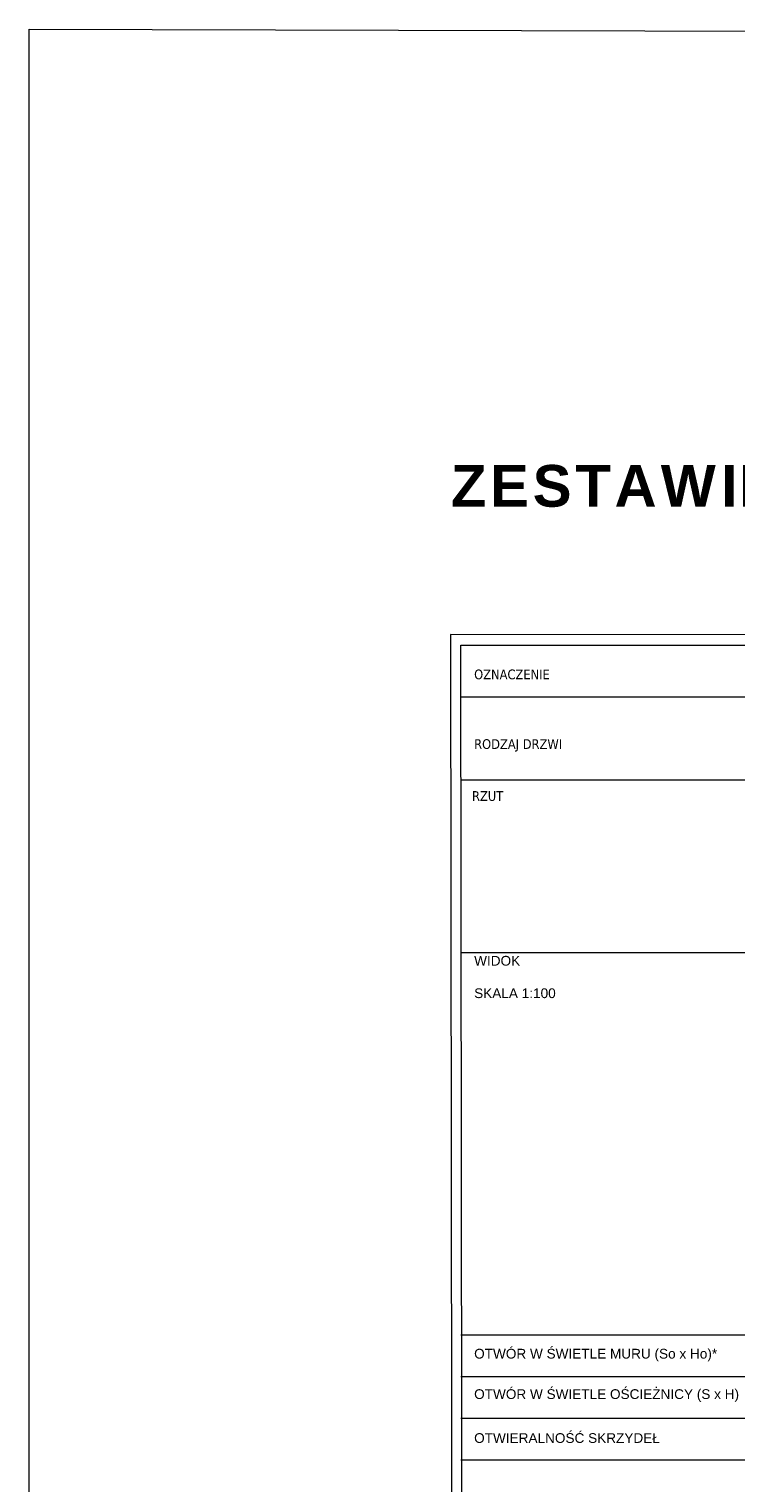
# Model space of a CAD drawing. Header units: millimetres. Extents: x 23192 to 149900, y -396339 to -79279.
# Tile 43 of 136: x 66866 to 67884, y -211380 to -209288. Entities that reach past the tile are written whole.
import ezdxf

# ---------------------------------------------------------------- set-up
doc = ezdxf.new("R2010")
doc.units = ezdxf.units.MM
doc.layers.get('0').update_dxf_attribs({"lineweight": 0})
doc.layers.add('0_LEGENDA', color=7, linetype='Continuous', lineweight=13)
doc.layers.add('A_wymiarowanie n', color=10, linetype='Continuous', lineweight=9)
doc.styles.add('ARIAL', font='tahoma.ttf')
doc.styles.get("Standard").update_dxf_attribs({"font": 'arial.ttf', "height": 25})

msp = doc.modelspace()

# ---------------------------------------------------------------- linework, layer by layer
at = {"layer": '0_LEGENDA', "linetype": 'ByBlock', "ltscale": 5}
for p, q in [((67487.721, -210248.82), (76925.659, -210248.814)), ((67487.721, -210368.468), (76925.547, -210368.463)), ((67487.721, -210616.853), (76925.314, -210616.848)), ((67487.721, -211166.755), (76924.798, -211166.749)), ((67487.721, -211226.755), (76924.742, -211226.749)), ((67487.721, -211286.755), (76924.686, -211286.749)), ((67487.721, -211286.755), (76924.686, -211286.753)), ((67487.721, -211346.755), (76924.63, -211346.749))]:
    msp.add_line(p, q, dxfattribs=at)
at = {"layer": '0_LEGENDA'}
for points in [[(76925.743, -210159.522), (67472.722, -210159.421), (67475.781, -212469.617), (76943.365, -212469.693)], [(76929.162, -212454.649), (67490.781, -212454.652), (67487.721, -210174.456), (76925.729, -210174.459)]]:
    msp.add_lwpolyline(points, dxfattribs=at)
at = {"layer": 'A_wymiarowanie n'}
msp.add_lwpolyline([(66866.223, -209288.222), (89399.095, -209352.676), (89399.095, -213310.232), (66866.223, -213245.777)], close=True, dxfattribs=at)

# ---------------------------------------------------------------- texts
at = {"insert": (67473.397, -209954.385), "char_height": 60, "width": 3045.02873, "attachment_point": 4}
msp.add_mtext('{\\fArial|b1|i0|c238|p34;\\T1.1;ZESTAWIENIE DRZWI WEWNĘTRZNYCH}', dxfattribs=at)
at = {"layer": '0_LEGENDA', "linetype": 'ByBlock', "ltscale": 5, "char_height": 14, "width": 354.4574, "attachment_point": 1, "style": 'ARIAL'}
for s, insert in [('OZNACZENIE', (67506.91, -210209.575)), ('RODZAJ DRZWI', (67506.91, -210309.828)), ('RZUT', (67503.825, -210384.526))]:
    msp.add_mtext(s, dxfattribs=dict(at, insert=insert))
at = {"layer": '0_LEGENDA', "linetype": 'ByBlock', "ltscale": 5, "char_height": 14, "attachment_point": 1}
for s, insert, width in [('{\\fArial|b0|i0|c238|p34;WIDOK\\P\\PSKALA 1:100}', (67506.91, -210621.559), 354.4574), ('{\\fArial|b0|i0|c238|p34;OTWÓR W ŚWIETLE MURU (So x Ho)*}', (67506.91, -211186.825), 354.4574), ('\\fArial|b0|i0|c238|p34;OTWÓR W ŚWIETLE OŚCIEŻNICY (S x H)', (67506.91, -211244.961), 414.54398), ('{\\fArial|b0|i0|c238|p34;OTWIERALNOŚĆ SKRZYDEŁ ', (67506.91, -211308.175), 354.4574)]:
    msp.add_mtext(s, dxfattribs=dict(at, insert=insert, width=width))

doc.saveas('drawing.dxf')
